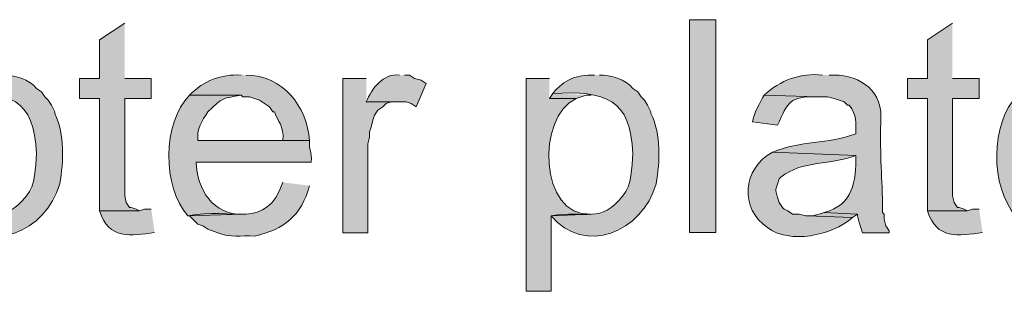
# Model space of a CAD drawing. Header units: inches. Extents: x 1352 to 2050, y -1711 to -1289.
# Tile 99 of 256: x 1837.24 to 1849.67, y -1602.31 to -1598.88. Entities that reach past the tile are written whole.
import ezdxf

# ---------------------------------------------------------------- set-up
doc = ezdxf.new("R2010")
doc.units = ezdxf.units.IN
doc.header["$MEASUREMENT"] = 0
doc.layers.add('图层 1', color=7, linetype='Continuous')

# ---------------------------------------------------------------- blocks, each defined once
blk = doc.blocks.new('block 13')
at = {"layer": '图层 1', "true_color": 0x221814}
for points in [[(1838.568, -1598.924), (1838.252, -1599.135), (1838.252, -1599.622), (1838, -1599.622), (1838, -1599.876), (1838.252, -1599.876), (1838.252, -1601.294), (1838.757, -1601.294), (1838.715, -1601.273), (1838.651, -1601.252), (1838.631, -1601.252), (1838.589, -1601.188), (1838.568, -1601.104), (1838.568, -1599.876), (1838.904, -1599.876), (1838.904, -1599.622), (1838.568, -1599.622)], [(1849.015, -1598.924), (1848.7, -1599.135), (1848.7, -1599.622), (1848.448, -1599.622), (1848.448, -1599.876), (1848.7, -1599.876), (1848.7, -1601.294), (1849.205, -1601.294), (1849.163, -1601.273), (1849.099, -1601.252), (1849.079, -1601.252), (1849.036, -1601.188), (1849.015, -1601.104), (1849.015, -1599.876), (1849.352, -1599.876), (1849.352, -1599.622), (1849.015, -1599.622)], [(1841.616, -1599.622), (1841.322, -1599.622), (1841.322, -1601.57), (1841.637, -1601.57), (1841.637, -1600.447), (1841.658, -1600.363), (1841.658, -1600.299), (1841.679, -1600.236), (1841.699, -1600.151), (1841.721, -1600.088), (1841.763, -1600.024), (1841.827, -1599.982), (1841.868, -1599.94), (1841.931, -1599.918), (1842.015, -1599.918), (1841.616, -1599.918)], [(1843.97, -1599.812), (1843.928, -1599.876), (1844.264, -1599.876), (1844.39, -1599.834), (1844.454, -1599.834)], [(1847.397, -1601.315), (1847.334, -1601.337), (1847.25, -1601.358), (1847.186, -1601.358), (1847.754, -1601.379), (1847.817, -1601.337)]]:
    blk.add_hatch(color=250, dxfattribs=at).paths.add_polyline_path(points)
h = blk.add_hatch(color=250, dxfattribs=at)
h.dxf.hatch_style = 2
h.paths.add_polyline_path([(1845.694, -1601.569), (1846.03, -1601.569), (1846.03, -1598.881), (1845.694, -1598.881)])
h = blk.add_hatch(color=250, dxfattribs=at)
edge = h.paths.add_edge_path()
edge.add_spline(control_points=[(1836.97, -1599.58), (1836.736, -1599.575), (1836.596, -1599.637), (1836.445, -1599.812), (1837.11, -1599.778), (1837.432, -1599.879), (1837.454, -1600.574), (1837.44, -1600.736), (1837.447, -1600.981), (1837.328, -1601.103), (1837.053, -1601.464), (1836.87, -1601.282), (1836.423, -1601.358), (1836.845, -1601.863), (1837.576, -1601.566), (1837.748, -1600.955), (1837.797, -1600.658), (1837.816, -1600.341), (1837.685, -1600.066), (1837.685, -1600.066), (1837.685, -1600.045), (1837.685, -1600.045), (1837.685, -1600.045), (1837.643, -1599.961), (1837.643, -1599.961), (1837.643, -1599.961), (1837.601, -1599.897), (1837.601, -1599.897), (1837.601, -1599.897), (1837.559, -1599.855), (1837.559, -1599.855), (1837.559, -1599.855), (1837.517, -1599.791), (1837.517, -1599.791), (1837.517, -1599.791), (1837.454, -1599.749), (1837.454, -1599.749), (1837.371, -1599.632), (1837.165, -1599.576), (1837.034, -1599.58)], knot_values=[0, 0, 0, 0, 0.352778, 0.352778, 0.352778, 0.705556, 0.705556, 0.705556, 1.058333, 1.058333, 1.058333, 1.411111, 1.411111, 1.411111, 1.763889, 1.763889, 1.763889, 2.116667, 2.116667, 2.116667, 2.469444, 2.469444, 2.469444, 2.822222, 2.822222, 2.822222, 3.175, 3.175, 3.175, 3.527778, 3.527778, 3.527778, 3.880556, 3.880556, 3.880556, 4.233333, 4.233333, 4.233333, 4.586111, 4.586111, 4.586111, 4.586111], degree=3, periodic=0)
edge.add_line((1837.034, -1599.58), (1836.97, -1599.58))
h = blk.add_hatch(color=250, dxfattribs=at)
edge = h.paths.add_edge_path()
edge.add_spline(control_points=[(1840.039, -1599.58), (1839.78, -1599.569), (1839.569, -1599.647), (1839.387, -1599.834), (1839.387, -1599.834), (1840.039, -1599.834), (1840.039, -1599.834), (1840.039, -1599.834), (1840.061, -1599.855), (1840.061, -1599.855), (1840.061, -1599.855), (1840.145, -1599.855), (1840.145, -1599.855), (1840.145, -1599.855), (1840.27, -1599.897), (1840.27, -1599.897), (1840.27, -1599.897), (1840.397, -1599.982), (1840.397, -1599.982), (1840.397, -1599.982), (1840.439, -1600.045), (1840.439, -1600.045), (1840.439, -1600.045), (1840.459, -1600.045), (1840.459, -1600.045), (1840.5, -1600.175), (1840.579, -1600.214), (1840.565, -1600.405), (1840.565, -1600.405), (1839.493, -1600.405), (1839.493, -1600.405), (1839.493, -1600.405), (1840.901, -1600.405), (1840.901, -1600.405), (1840.87, -1599.972), (1840.557, -1599.582), (1840.103, -1599.58)], knot_values=[0, 0, 0, 0, 0.352778, 0.352778, 0.352778, 0.705556, 0.705556, 0.705556, 1.058333, 1.058333, 1.058333, 1.411111, 1.411111, 1.411111, 1.763889, 1.763889, 1.763889, 2.116667, 2.116667, 2.116667, 2.469444, 2.469444, 2.469444, 2.822222, 2.822222, 2.822222, 3.175, 3.175, 3.175, 3.527778, 3.527778, 3.527778, 3.880556, 3.880556, 3.880556, 4.233333, 4.233333, 4.233333, 4.233333], degree=3, periodic=0)
edge.add_line((1840.103, -1599.58), (1840.039, -1599.58))
h = blk.add_hatch(color=250, dxfattribs=at)
edge = h.paths.add_edge_path()
edge.add_spline(control_points=[(1842.036, -1599.58), (1841.83, -1599.556), (1841.689, -1599.749), (1841.616, -1599.918), (1841.616, -1599.918), (1842.12, -1599.918), (1842.12, -1599.918), (1842.12, -1599.918), (1842.184, -1599.94), (1842.184, -1599.94), (1842.184, -1599.94), (1842.247, -1599.982), (1842.247, -1599.982), (1842.247, -1599.982), (1842.372, -1599.685), (1842.372, -1599.685), (1842.372, -1599.685), (1842.309, -1599.643), (1842.309, -1599.643), (1842.309, -1599.643), (1842.226, -1599.622), (1842.226, -1599.622), (1842.226, -1599.622), (1842.162, -1599.58), (1842.162, -1599.58), (1842.162, -1599.58), (1842.099, -1599.58), (1842.099, -1599.58)], knot_values=[0, 0, 0, 0, 0.352778, 0.352778, 0.352778, 0.705556, 0.705556, 0.705556, 1.058333, 1.058333, 1.058333, 1.411111, 1.411111, 1.411111, 1.763889, 1.763889, 1.763889, 2.116667, 2.116667, 2.116667, 2.469444, 2.469444, 2.469444, 2.822222, 2.822222, 2.822222, 3.175, 3.175, 3.175, 3.175], degree=3, periodic=0)
edge.add_line((1842.099, -1599.58), (1842.036, -1599.58))
h = blk.add_hatch(color=250, dxfattribs=at)
edge = h.paths.add_edge_path()
edge.add_spline(control_points=[(1843.928, -1599.622), (1843.928, -1599.622), (1843.634, -1599.622), (1843.634, -1599.622), (1843.634, -1599.622), (1843.634, -1602.31), (1843.634, -1602.31), (1843.634, -1602.31), (1843.949, -1602.31), (1843.949, -1602.31), (1843.949, -1602.31), (1843.949, -1601.358), (1843.949, -1601.358), (1843.949, -1601.358), (1844.454, -1601.336), (1844.454, -1601.336), (1843.791, -1601.369), (1843.766, -1600.106), (1844.264, -1599.876), (1844.264, -1599.876), (1843.928, -1599.876), (1843.928, -1599.876)], knot_values=[0, 0, 0, 0, 0.352778, 0.352778, 0.352778, 0.705556, 0.705556, 0.705556, 1.058333, 1.058333, 1.058333, 1.411111, 1.411111, 1.411111, 1.763889, 1.763889, 1.763889, 2.116667, 2.116667, 2.116667, 2.469444, 2.469444, 2.469444, 2.469444], degree=3, periodic=0)
edge.add_line((1843.928, -1599.876), (1843.928, -1599.622))
h = blk.add_hatch(color=250, dxfattribs=at)
edge = h.paths.add_edge_path()
edge.add_spline(control_points=[(1844.496, -1599.58), (1844.262, -1599.575), (1844.121, -1599.637), (1843.97, -1599.812), (1844.635, -1599.778), (1844.957, -1599.879), (1844.98, -1600.574), (1844.966, -1600.736), (1844.972, -1600.981), (1844.853, -1601.103), (1844.579, -1601.464), (1844.396, -1601.282), (1843.949, -1601.358), (1844.371, -1601.863), (1845.102, -1601.566), (1845.274, -1600.955), (1845.322, -1600.658), (1845.342, -1600.341), (1845.21, -1600.066), (1845.21, -1600.066), (1845.21, -1600.045), (1845.21, -1600.045), (1845.21, -1600.045), (1845.168, -1599.961), (1845.168, -1599.961), (1845.168, -1599.961), (1845.127, -1599.897), (1845.127, -1599.897), (1845.127, -1599.897), (1845.084, -1599.855), (1845.084, -1599.855), (1845.084, -1599.855), (1845.042, -1599.791), (1845.042, -1599.791), (1845.042, -1599.791), (1844.98, -1599.749), (1844.98, -1599.749), (1844.896, -1599.632), (1844.691, -1599.576), (1844.559, -1599.58)], knot_values=[0, 0, 0, 0, 0.352778, 0.352778, 0.352778, 0.705556, 0.705556, 0.705556, 1.058333, 1.058333, 1.058333, 1.411111, 1.411111, 1.411111, 1.763889, 1.763889, 1.763889, 2.116667, 2.116667, 2.116667, 2.469444, 2.469444, 2.469444, 2.822222, 2.822222, 2.822222, 3.175, 3.175, 3.175, 3.527778, 3.527778, 3.527778, 3.880556, 3.880556, 3.880556, 4.233333, 4.233333, 4.233333, 4.586111, 4.586111, 4.586111, 4.586111], degree=3, periodic=0)
edge.add_line((1844.559, -1599.58), (1844.496, -1599.58))
h = blk.add_hatch(color=250, dxfattribs=at)
edge = h.paths.add_edge_path()
edge.add_spline(control_points=[(1847.376, -1599.58), (1847.107, -1599.55), (1846.834, -1599.644), (1846.64, -1599.834), (1846.64, -1599.834), (1847.312, -1599.855), (1847.312, -1599.855), (1847.312, -1599.855), (1847.439, -1599.855), (1847.439, -1599.855), (1847.439, -1599.855), (1847.523, -1599.876), (1847.523, -1599.876), (1847.523, -1599.876), (1847.648, -1599.918), (1847.648, -1599.918), (1847.648, -1599.918), (1847.692, -1599.961), (1847.692, -1599.961), (1847.692, -1599.961), (1847.712, -1599.961), (1847.712, -1599.961), (1847.806, -1600.089), (1847.798, -1600.176), (1847.796, -1600.321), (1847.432, -1600.462), (1847.104, -1600.402), (1846.745, -1600.553), (1846.745, -1600.553), (1847.796, -1600.595), (1847.796, -1600.595), (1847.795, -1600.923), (1847.764, -1601.22), (1847.397, -1601.315), (1847.397, -1601.315), (1847.817, -1601.336), (1847.817, -1601.336), (1847.817, -1601.336), (1847.817, -1601.358), (1847.817, -1601.358), (1847.817, -1601.358), (1847.838, -1601.442), (1847.838, -1601.442), (1847.838, -1601.442), (1847.859, -1601.506), (1847.859, -1601.506), (1847.859, -1601.506), (1847.88, -1601.57), (1847.88, -1601.57), (1847.88, -1601.57), (1848.217, -1601.57), (1848.217, -1601.57), (1848.217, -1601.57), (1848.217, -1601.548), (1848.217, -1601.548), (1848.217, -1601.548), (1848.175, -1601.484), (1848.175, -1601.484), (1848.175, -1601.484), (1848.153, -1601.4), (1848.153, -1601.4), (1848.153, -1601.4), (1848.153, -1601.336), (1848.153, -1601.336), (1848.153, -1601.336), (1848.133, -1601.315), (1848.133, -1601.315), (1848.133, -1601.315), (1848.133, -1601.209), (1848.133, -1601.209), (1848.122, -1600.824), (1848.097, -1600.526), (1848.111, -1600.109), (1848.12, -1599.734), (1847.792, -1599.566), (1847.46, -1599.58)], knot_values=[0, 0, 0, 0, 0.352778, 0.352778, 0.352778, 0.705556, 0.705556, 0.705556, 1.058333, 1.058333, 1.058333, 1.411111, 1.411111, 1.411111, 1.763889, 1.763889, 1.763889, 2.116667, 2.116667, 2.116667, 2.469444, 2.469444, 2.469444, 2.822222, 2.822222, 2.822222, 3.175, 3.175, 3.175, 3.527778, 3.527778, 3.527778, 3.880556, 3.880556, 3.880556, 4.233333, 4.233333, 4.233333, 4.586111, 4.586111, 4.586111, 4.938889, 4.938889, 4.938889, 5.291667, 5.291667, 5.291667, 5.644444, 5.644444, 5.644444, 5.997222, 5.997222, 5.997222, 6.35, 6.35, 6.35, 6.702778, 6.702778, 6.702778, 7.055556, 7.055556, 7.055556, 7.408333, 7.408333, 7.408333, 7.761111, 7.761111, 7.761111, 8.113889, 8.113889, 8.113889, 8.466667, 8.466667, 8.466667, 8.819444, 8.819444, 8.819444, 8.819444], degree=3, periodic=0)
edge.add_line((1847.46, -1599.58), (1847.376, -1599.58))
h = blk.add_hatch(color=250, dxfattribs=at)
edge = h.paths.add_edge_path()
edge.add_spline(control_points=[(1839.387, -1599.834), (1839.042, -1600.186), (1839.042, -1600.993), (1839.366, -1601.358), (1839.366, -1601.358), (1840.06, -1601.337), (1840.06, -1601.337), (1839.693, -1601.354), (1839.475, -1601.022), (1839.472, -1600.68), (1839.472, -1600.68), (1840.923, -1600.68), (1840.923, -1600.68), (1840.937, -1600.533), (1840.888, -1600.538), (1840.901, -1600.405), (1840.901, -1600.405), (1839.493, -1600.405), (1839.493, -1600.405), (1839.473, -1600.27), (1839.542, -1600.149), (1839.619, -1600.046), (1839.808, -1599.857), (1839.808, -1599.875), (1840.04, -1599.834)], knot_values=[0, 0, 0, 0, 0.352778, 0.352778, 0.352778, 0.705556, 0.705556, 0.705556, 1.058333, 1.058333, 1.058333, 1.411111, 1.411111, 1.411111, 1.763889, 1.763889, 1.763889, 2.116667, 2.116667, 2.116667, 2.469444, 2.469444, 2.469444, 2.822222, 2.822222, 2.822222, 2.822222], degree=3, periodic=0)
edge.add_line((1840.04, -1599.834), (1839.387, -1599.834))
h = blk.add_hatch(color=250, dxfattribs=at)
edge = h.paths.add_edge_path()
edge.add_spline(control_points=[(1846.64, -1599.834), (1846.589, -1599.918), (1846.501, -1600.077), (1846.493, -1600.172), (1846.493, -1600.172), (1846.808, -1600.214), (1846.808, -1600.214), (1846.941, -1599.916), (1846.955, -1599.85), (1847.313, -1599.855)], knot_values=[0, 0, 0, 0, 0.352778, 0.352778, 0.352778, 0.705556, 0.705556, 0.705556, 1.058333, 1.058333, 1.058333, 1.058333], degree=3, periodic=0)
edge.add_line((1847.313, -1599.855), (1846.64, -1599.834))
h = blk.add_hatch(color=250, dxfattribs=at)
edge = h.paths.add_edge_path()
edge.add_spline(control_points=[(1849.835, -1599.834), (1849.49, -1600.186), (1849.489, -1600.993), (1849.814, -1601.358), (1849.814, -1601.358), (1850.508, -1601.337), (1850.508, -1601.337), (1850.141, -1601.354), (1849.923, -1601.022), (1849.919, -1600.68), (1849.919, -1600.68), (1851.37, -1600.68), (1851.37, -1600.68), (1851.385, -1600.533), (1851.336, -1600.538), (1851.349, -1600.405), (1851.349, -1600.405), (1849.94, -1600.405), (1849.94, -1600.405), (1849.921, -1600.27), (1849.989, -1600.149), (1850.066, -1600.046), (1850.256, -1599.857), (1850.256, -1599.875), (1850.488, -1599.834)], knot_values=[0, 0, 0, 0, 0.352778, 0.352778, 0.352778, 0.705556, 0.705556, 0.705556, 1.058333, 1.058333, 1.058333, 1.411111, 1.411111, 1.411111, 1.763889, 1.763889, 1.763889, 2.116667, 2.116667, 2.116667, 2.469444, 2.469444, 2.469444, 2.822222, 2.822222, 2.822222, 2.822222], degree=3, periodic=0)
edge.add_line((1850.488, -1599.834), (1849.835, -1599.834))
h = blk.add_hatch(color=250, dxfattribs=at)
edge = h.paths.add_edge_path()
edge.add_spline(control_points=[(1846.745, -1600.553), (1846.36, -1600.755), (1846.329, -1601.275), (1846.682, -1601.506), (1846.954, -1601.716), (1847.491, -1601.61), (1847.754, -1601.379), (1847.754, -1601.379), (1847.186, -1601.358), (1847.186, -1601.358), (1847.186, -1601.358), (1847.165, -1601.358), (1847.165, -1601.358), (1847.165, -1601.358), (1847.082, -1601.337), (1847.082, -1601.337), (1847.082, -1601.337), (1846.997, -1601.337), (1846.997, -1601.337), (1846.997, -1601.337), (1846.935, -1601.294), (1846.935, -1601.294), (1846.935, -1601.294), (1846.892, -1601.273), (1846.892, -1601.273), (1846.892, -1601.273), (1846.871, -1601.251), (1846.871, -1601.251), (1846.871, -1601.251), (1846.829, -1601.189), (1846.829, -1601.189), (1846.829, -1601.189), (1846.808, -1601.125), (1846.808, -1601.125), (1846.808, -1601.125), (1846.787, -1601.04), (1846.787, -1601.04), (1846.787, -1601.04), (1846.787, -1601.019), (1846.787, -1601.019), (1846.787, -1601.019), (1846.808, -1600.956), (1846.808, -1600.956), (1846.808, -1600.956), (1846.829, -1600.892), (1846.829, -1600.892), (1846.829, -1600.892), (1846.85, -1600.87), (1846.85, -1600.87), (1847.111, -1600.654), (1847.491, -1600.717), (1847.796, -1600.595)], knot_values=[0, 0, 0, 0, 0.352778, 0.352778, 0.352778, 0.705556, 0.705556, 0.705556, 1.058333, 1.058333, 1.058333, 1.411111, 1.411111, 1.411111, 1.763889, 1.763889, 1.763889, 2.116667, 2.116667, 2.116667, 2.469444, 2.469444, 2.469444, 2.822222, 2.822222, 2.822222, 3.175, 3.175, 3.175, 3.527778, 3.527778, 3.527778, 3.880556, 3.880556, 3.880556, 4.233333, 4.233333, 4.233333, 4.586111, 4.586111, 4.586111, 4.938889, 4.938889, 4.938889, 5.291667, 5.291667, 5.291667, 5.644444, 5.644444, 5.644444, 5.997222, 5.997222, 5.997222, 5.997222], degree=3, periodic=0)
edge.add_line((1847.796, -1600.595), (1846.745, -1600.553))
h = blk.add_hatch(color=250, dxfattribs=at)
edge = h.paths.add_edge_path()
edge.add_spline(control_points=[(1840.565, -1600.934), (1840.352, -1601.553), (1839.93, -1601.242), (1839.367, -1601.358), (1839.367, -1601.358), (1839.387, -1601.358), (1839.387, -1601.358), (1839.387, -1601.358), (1839.493, -1601.463), (1839.493, -1601.463), (1839.493, -1601.463), (1839.556, -1601.485), (1839.556, -1601.485), (1839.556, -1601.485), (1839.619, -1601.527), (1839.619, -1601.527), (1839.619, -1601.527), (1839.745, -1601.57), (1839.745, -1601.57), (1839.909, -1601.64), (1840.033, -1601.602), (1840.207, -1601.612), (1840.579, -1601.535), (1840.799, -1601.35), (1840.901, -1600.977)], knot_values=[0, 0, 0, 0, 0.352778, 0.352778, 0.352778, 0.705556, 0.705556, 0.705556, 1.058333, 1.058333, 1.058333, 1.411111, 1.411111, 1.411111, 1.763889, 1.763889, 1.763889, 2.116667, 2.116667, 2.116667, 2.469444, 2.469444, 2.469444, 2.822222, 2.822222, 2.822222, 2.822222], degree=3, periodic=0)
edge.add_line((1840.901, -1600.977), (1840.565, -1600.934))
h = blk.add_hatch(color=250, dxfattribs=at)
edge = h.paths.add_edge_path()
edge.add_spline(control_points=[(1838.904, -1601.273), (1838.904, -1601.273), (1838.82, -1601.273), (1838.82, -1601.273), (1838.82, -1601.273), (1838.757, -1601.294), (1838.757, -1601.294), (1838.757, -1601.294), (1838.252, -1601.294), (1838.252, -1601.294), (1838.362, -1601.66), (1838.644, -1601.609), (1838.946, -1601.569)], knot_values=[0, 0, 0, 0, 0.352778, 0.352778, 0.352778, 0.705556, 0.705556, 0.705556, 1.058333, 1.058333, 1.058333, 1.411111, 1.411111, 1.411111, 1.411111], degree=3, periodic=0)
edge.add_line((1838.946, -1601.569), (1838.904, -1601.273))
h = blk.add_hatch(color=250, dxfattribs=at)
edge = h.paths.add_edge_path()
edge.add_spline(control_points=[(1849.352, -1601.273), (1849.352, -1601.273), (1849.268, -1601.273), (1849.268, -1601.273), (1849.268, -1601.273), (1849.205, -1601.294), (1849.205, -1601.294), (1849.205, -1601.294), (1848.7, -1601.294), (1848.7, -1601.294), (1848.809, -1601.66), (1849.092, -1601.609), (1849.394, -1601.569)], knot_values=[0, 0, 0, 0, 0.352778, 0.352778, 0.352778, 0.705556, 0.705556, 0.705556, 1.058333, 1.058333, 1.058333, 1.411111, 1.411111, 1.411111, 1.411111], degree=3, periodic=0)
edge.add_line((1849.394, -1601.569), (1849.352, -1601.273))
at = {"layer": '图层 1', "lineweight": 0}
for points in [[(1838.568, -1598.924), (1838.252, -1599.135), (1838.252, -1599.622), (1838, -1599.622), (1838, -1599.876), (1838.252, -1599.876), (1838.252, -1601.294), (1838.757, -1601.294), (1838.715, -1601.273), (1838.651, -1601.252), (1838.631, -1601.252), (1838.589, -1601.188), (1838.568, -1601.104), (1838.568, -1599.876), (1838.904, -1599.876), (1838.904, -1599.622), (1838.568, -1599.622)], [(1845.694, -1601.569), (1846.03, -1601.569), (1846.03, -1598.881), (1845.694, -1598.881), (1845.694, -1601.569)], [(1849.015, -1598.924), (1848.7, -1599.135), (1848.7, -1599.622), (1848.448, -1599.622), (1848.448, -1599.876), (1848.7, -1599.876), (1848.7, -1601.294), (1849.205, -1601.294), (1849.163, -1601.273), (1849.099, -1601.252), (1849.079, -1601.252), (1849.036, -1601.188), (1849.015, -1601.104), (1849.015, -1599.876), (1849.352, -1599.876), (1849.352, -1599.622), (1849.015, -1599.622)], [(1841.616, -1599.622), (1841.322, -1599.622), (1841.322, -1601.57), (1841.637, -1601.57), (1841.637, -1600.447), (1841.658, -1600.363), (1841.658, -1600.299), (1841.679, -1600.236), (1841.699, -1600.151), (1841.721, -1600.088), (1841.763, -1600.024), (1841.827, -1599.982), (1841.868, -1599.94), (1841.931, -1599.918), (1842.015, -1599.918), (1841.616, -1599.918)], [(1843.97, -1599.812), (1843.928, -1599.876), (1844.264, -1599.876), (1844.39, -1599.834), (1844.454, -1599.834)], [(1847.397, -1601.315), (1847.334, -1601.337), (1847.25, -1601.358), (1847.186, -1601.358), (1847.754, -1601.379), (1847.817, -1601.337)]]:
    blk.add_lwpolyline(points, dxfattribs=at)
for points, knots in [([(1836.97, -1599.58), (1836.736, -1599.575), (1836.596, -1599.637), (1836.445, -1599.812), (1837.11, -1599.778), (1837.432, -1599.879), (1837.454, -1600.574), (1837.44, -1600.736), (1837.447, -1600.981), (1837.328, -1601.103), (1837.053, -1601.464), (1836.87, -1601.282), (1836.423, -1601.358), (1836.845, -1601.863), (1837.576, -1601.566), (1837.748, -1600.955), (1837.797, -1600.658), (1837.816, -1600.341), (1837.685, -1600.066), (1837.685, -1600.066), (1837.685, -1600.045), (1837.685, -1600.045), (1837.685, -1600.045), (1837.643, -1599.961), (1837.643, -1599.961), (1837.643, -1599.961), (1837.601, -1599.897), (1837.601, -1599.897), (1837.601, -1599.897), (1837.559, -1599.855), (1837.559, -1599.855), (1837.559, -1599.855), (1837.517, -1599.791), (1837.517, -1599.791), (1837.517, -1599.791), (1837.454, -1599.749), (1837.454, -1599.749), (1837.371, -1599.632), (1837.165, -1599.576), (1837.034, -1599.58)], [0, 0, 0, 0, 1, 1, 1, 2, 2, 2, 3, 3, 3, 4, 4, 4, 5, 5, 5, 6, 6, 6, 7, 7, 7, 8, 8, 8, 9, 9, 9, 10, 10, 10, 11, 11, 11, 12, 12, 12, 13, 13, 13, 13]), ([(1840.039, -1599.58), (1839.78, -1599.569), (1839.569, -1599.647), (1839.387, -1599.834), (1839.387, -1599.834), (1840.039, -1599.834), (1840.039, -1599.834), (1840.039, -1599.834), (1840.061, -1599.855), (1840.061, -1599.855), (1840.061, -1599.855), (1840.145, -1599.855), (1840.145, -1599.855), (1840.145, -1599.855), (1840.27, -1599.897), (1840.27, -1599.897), (1840.27, -1599.897), (1840.397, -1599.982), (1840.397, -1599.982), (1840.397, -1599.982), (1840.439, -1600.045), (1840.439, -1600.045), (1840.439, -1600.045), (1840.459, -1600.045), (1840.459, -1600.045), (1840.5, -1600.175), (1840.579, -1600.214), (1840.565, -1600.405), (1840.565, -1600.405), (1839.493, -1600.405), (1839.493, -1600.405), (1839.493, -1600.405), (1840.901, -1600.405), (1840.901, -1600.405), (1840.87, -1599.972), (1840.557, -1599.582), (1840.103, -1599.58)], [0, 0, 0, 0, 1, 1, 1, 2, 2, 2, 3, 3, 3, 4, 4, 4, 5, 5, 5, 6, 6, 6, 7, 7, 7, 8, 8, 8, 9, 9, 9, 10, 10, 10, 11, 11, 11, 12, 12, 12, 12]), ([(1842.036, -1599.58), (1841.83, -1599.556), (1841.689, -1599.749), (1841.616, -1599.918), (1841.616, -1599.918), (1842.12, -1599.918), (1842.12, -1599.918), (1842.12, -1599.918), (1842.184, -1599.94), (1842.184, -1599.94), (1842.184, -1599.94), (1842.247, -1599.982), (1842.247, -1599.982), (1842.247, -1599.982), (1842.372, -1599.685), (1842.372, -1599.685), (1842.372, -1599.685), (1842.309, -1599.643), (1842.309, -1599.643), (1842.309, -1599.643), (1842.226, -1599.622), (1842.226, -1599.622), (1842.226, -1599.622), (1842.162, -1599.58), (1842.162, -1599.58), (1842.162, -1599.58), (1842.099, -1599.58), (1842.099, -1599.58)], [0, 0, 0, 0, 1, 1, 1, 2, 2, 2, 3, 3, 3, 4, 4, 4, 5, 5, 5, 6, 6, 6, 7, 7, 7, 8, 8, 8, 9, 9, 9, 9]), ([(1843.928, -1599.622), (1843.928, -1599.622), (1843.634, -1599.622), (1843.634, -1599.622), (1843.634, -1599.622), (1843.634, -1602.31), (1843.634, -1602.31), (1843.634, -1602.31), (1843.949, -1602.31), (1843.949, -1602.31), (1843.949, -1602.31), (1843.949, -1601.358), (1843.949, -1601.358), (1843.949, -1601.358), (1844.454, -1601.336), (1844.454, -1601.336), (1843.791, -1601.369), (1843.766, -1600.106), (1844.264, -1599.876), (1844.264, -1599.876), (1843.928, -1599.876), (1843.928, -1599.876)], [0, 0, 0, 0, 1, 1, 1, 2, 2, 2, 3, 3, 3, 4, 4, 4, 5, 5, 5, 6, 6, 6, 7, 7, 7, 7]), ([(1844.496, -1599.58), (1844.262, -1599.575), (1844.121, -1599.637), (1843.97, -1599.812), (1844.635, -1599.778), (1844.957, -1599.879), (1844.98, -1600.574), (1844.966, -1600.736), (1844.972, -1600.981), (1844.853, -1601.103), (1844.579, -1601.464), (1844.396, -1601.282), (1843.949, -1601.358), (1844.371, -1601.863), (1845.102, -1601.566), (1845.274, -1600.955), (1845.322, -1600.658), (1845.342, -1600.341), (1845.21, -1600.066), (1845.21, -1600.066), (1845.21, -1600.045), (1845.21, -1600.045), (1845.21, -1600.045), (1845.168, -1599.961), (1845.168, -1599.961), (1845.168, -1599.961), (1845.127, -1599.897), (1845.127, -1599.897), (1845.127, -1599.897), (1845.084, -1599.855), (1845.084, -1599.855), (1845.084, -1599.855), (1845.042, -1599.791), (1845.042, -1599.791), (1845.042, -1599.791), (1844.98, -1599.749), (1844.98, -1599.749), (1844.896, -1599.632), (1844.691, -1599.576), (1844.559, -1599.58)], [0, 0, 0, 0, 1, 1, 1, 2, 2, 2, 3, 3, 3, 4, 4, 4, 5, 5, 5, 6, 6, 6, 7, 7, 7, 8, 8, 8, 9, 9, 9, 10, 10, 10, 11, 11, 11, 12, 12, 12, 13, 13, 13, 13]), ([(1847.376, -1599.58), (1847.107, -1599.55), (1846.834, -1599.644), (1846.64, -1599.834), (1846.64, -1599.834), (1847.312, -1599.855), (1847.312, -1599.855), (1847.312, -1599.855), (1847.439, -1599.855), (1847.439, -1599.855), (1847.439, -1599.855), (1847.523, -1599.876), (1847.523, -1599.876), (1847.523, -1599.876), (1847.648, -1599.918), (1847.648, -1599.918), (1847.648, -1599.918), (1847.692, -1599.961), (1847.692, -1599.961), (1847.692, -1599.961), (1847.712, -1599.961), (1847.712, -1599.961), (1847.806, -1600.089), (1847.798, -1600.176), (1847.796, -1600.321), (1847.432, -1600.462), (1847.104, -1600.402), (1846.745, -1600.553), (1846.745, -1600.553), (1847.796, -1600.595), (1847.796, -1600.595), (1847.795, -1600.923), (1847.764, -1601.22), (1847.397, -1601.315), (1847.397, -1601.315), (1847.817, -1601.336), (1847.817, -1601.336), (1847.817, -1601.336), (1847.817, -1601.358), (1847.817, -1601.358), (1847.817, -1601.358), (1847.838, -1601.442), (1847.838, -1601.442), (1847.838, -1601.442), (1847.859, -1601.506), (1847.859, -1601.506), (1847.859, -1601.506), (1847.88, -1601.57), (1847.88, -1601.57), (1847.88, -1601.57), (1848.217, -1601.57), (1848.217, -1601.57), (1848.217, -1601.57), (1848.217, -1601.548), (1848.217, -1601.548), (1848.217, -1601.548), (1848.175, -1601.484), (1848.175, -1601.484), (1848.175, -1601.484), (1848.153, -1601.4), (1848.153, -1601.4), (1848.153, -1601.4), (1848.153, -1601.336), (1848.153, -1601.336), (1848.153, -1601.336), (1848.133, -1601.315), (1848.133, -1601.315), (1848.133, -1601.315), (1848.133, -1601.209), (1848.133, -1601.209), (1848.122, -1600.824), (1848.097, -1600.526), (1848.111, -1600.109), (1848.12, -1599.734), (1847.792, -1599.566), (1847.46, -1599.58)], [0, 0, 0, 0, 1, 1, 1, 2, 2, 2, 3, 3, 3, 4, 4, 4, 5, 5, 5, 6, 6, 6, 7, 7, 7, 8, 8, 8, 9, 9, 9, 10, 10, 10, 11, 11, 11, 12, 12, 12, 13, 13, 13, 14, 14, 14, 15, 15, 15, 16, 16, 16, 17, 17, 17, 18, 18, 18, 19, 19, 19, 20, 20, 20, 21, 21, 21, 22, 22, 22, 23, 23, 23, 24, 24, 24, 25, 25, 25, 25]), ([(1839.387, -1599.834), (1839.042, -1600.186), (1839.042, -1600.993), (1839.366, -1601.358), (1839.366, -1601.358), (1840.06, -1601.337), (1840.06, -1601.337), (1839.693, -1601.354), (1839.475, -1601.022), (1839.472, -1600.68), (1839.472, -1600.68), (1840.923, -1600.68), (1840.923, -1600.68), (1840.937, -1600.533), (1840.888, -1600.538), (1840.901, -1600.405), (1840.901, -1600.405), (1839.493, -1600.405), (1839.493, -1600.405), (1839.473, -1600.27), (1839.542, -1600.149), (1839.619, -1600.046), (1839.808, -1599.857), (1839.808, -1599.875), (1840.04, -1599.834)], [0, 0, 0, 0, 1, 1, 1, 2, 2, 2, 3, 3, 3, 4, 4, 4, 5, 5, 5, 6, 6, 6, 7, 7, 7, 8, 8, 8, 8]), ([(1846.64, -1599.834), (1846.589, -1599.918), (1846.501, -1600.077), (1846.493, -1600.172), (1846.493, -1600.172), (1846.808, -1600.214), (1846.808, -1600.214), (1846.941, -1599.916), (1846.955, -1599.85), (1847.313, -1599.855)], [0, 0, 0, 0, 1, 1, 1, 2, 2, 2, 3, 3, 3, 3]), ([(1849.835, -1599.834), (1849.49, -1600.186), (1849.489, -1600.993), (1849.814, -1601.358), (1849.814, -1601.358), (1850.508, -1601.337), (1850.508, -1601.337), (1850.141, -1601.354), (1849.923, -1601.022), (1849.919, -1600.68), (1849.919, -1600.68), (1851.37, -1600.68), (1851.37, -1600.68), (1851.385, -1600.533), (1851.336, -1600.538), (1851.349, -1600.405), (1851.349, -1600.405), (1849.94, -1600.405), (1849.94, -1600.405), (1849.921, -1600.27), (1849.989, -1600.149), (1850.066, -1600.046), (1850.256, -1599.857), (1850.256, -1599.875), (1850.488, -1599.834)], [0, 0, 0, 0, 1, 1, 1, 2, 2, 2, 3, 3, 3, 4, 4, 4, 5, 5, 5, 6, 6, 6, 7, 7, 7, 8, 8, 8, 8]), ([(1846.745, -1600.553), (1846.36, -1600.755), (1846.329, -1601.275), (1846.682, -1601.506), (1846.954, -1601.716), (1847.491, -1601.61), (1847.754, -1601.379), (1847.754, -1601.379), (1847.186, -1601.358), (1847.186, -1601.358), (1847.186, -1601.358), (1847.165, -1601.358), (1847.165, -1601.358), (1847.165, -1601.358), (1847.082, -1601.337), (1847.082, -1601.337), (1847.082, -1601.337), (1846.997, -1601.337), (1846.997, -1601.337), (1846.997, -1601.337), (1846.935, -1601.294), (1846.935, -1601.294), (1846.935, -1601.294), (1846.892, -1601.273), (1846.892, -1601.273), (1846.892, -1601.273), (1846.871, -1601.251), (1846.871, -1601.251), (1846.871, -1601.251), (1846.829, -1601.189), (1846.829, -1601.189), (1846.829, -1601.189), (1846.808, -1601.125), (1846.808, -1601.125), (1846.808, -1601.125), (1846.787, -1601.04), (1846.787, -1601.04), (1846.787, -1601.04), (1846.787, -1601.019), (1846.787, -1601.019), (1846.787, -1601.019), (1846.808, -1600.956), (1846.808, -1600.956), (1846.808, -1600.956), (1846.829, -1600.892), (1846.829, -1600.892), (1846.829, -1600.892), (1846.85, -1600.87), (1846.85, -1600.87), (1847.111, -1600.654), (1847.491, -1600.717), (1847.796, -1600.595)], [0, 0, 0, 0, 1, 1, 1, 2, 2, 2, 3, 3, 3, 4, 4, 4, 5, 5, 5, 6, 6, 6, 7, 7, 7, 8, 8, 8, 9, 9, 9, 10, 10, 10, 11, 11, 11, 12, 12, 12, 13, 13, 13, 14, 14, 14, 15, 15, 15, 16, 16, 16, 17, 17, 17, 17]), ([(1840.565, -1600.934), (1840.352, -1601.553), (1839.93, -1601.242), (1839.367, -1601.358), (1839.367, -1601.358), (1839.387, -1601.358), (1839.387, -1601.358), (1839.387, -1601.358), (1839.493, -1601.463), (1839.493, -1601.463), (1839.493, -1601.463), (1839.556, -1601.485), (1839.556, -1601.485), (1839.556, -1601.485), (1839.619, -1601.527), (1839.619, -1601.527), (1839.619, -1601.527), (1839.745, -1601.57), (1839.745, -1601.57), (1839.909, -1601.64), (1840.033, -1601.602), (1840.207, -1601.612), (1840.579, -1601.535), (1840.799, -1601.35), (1840.901, -1600.977)], [0, 0, 0, 0, 1, 1, 1, 2, 2, 2, 3, 3, 3, 4, 4, 4, 5, 5, 5, 6, 6, 6, 7, 7, 7, 8, 8, 8, 8]), ([(1838.904, -1601.273), (1838.904, -1601.273), (1838.82, -1601.273), (1838.82, -1601.273), (1838.82, -1601.273), (1838.757, -1601.294), (1838.757, -1601.294), (1838.757, -1601.294), (1838.252, -1601.294), (1838.252, -1601.294), (1838.362, -1601.66), (1838.644, -1601.609), (1838.946, -1601.569)], [0, 0, 0, 0, 1, 1, 1, 2, 2, 2, 3, 3, 3, 4, 4, 4, 4]), ([(1849.352, -1601.273), (1849.352, -1601.273), (1849.268, -1601.273), (1849.268, -1601.273), (1849.268, -1601.273), (1849.205, -1601.294), (1849.205, -1601.294), (1849.205, -1601.294), (1848.7, -1601.294), (1848.7, -1601.294), (1848.809, -1601.66), (1849.092, -1601.609), (1849.394, -1601.569)], [0, 0, 0, 0, 1, 1, 1, 2, 2, 2, 3, 3, 3, 4, 4, 4, 4])]:
    blk.add_open_spline(points, degree=3, knots=knots, dxfattribs=at)
blk = doc.blocks.new('block 9')
at = {"layer": '图层 1'}
blk.add_blockref('block 13', (0, 0), dxfattribs=at)
blk = doc.blocks.new('block 2')
at = {"layer": '图层 1'}
blk.add_blockref('block 9', (0, 0), dxfattribs=at)

msp = doc.modelspace()

# ---------------------------------------------------------------- block references
at = {"layer": '图层 1'}
msp.add_blockref('block 2', (0, 0), dxfattribs=at)

doc.saveas('drawing.dxf')
